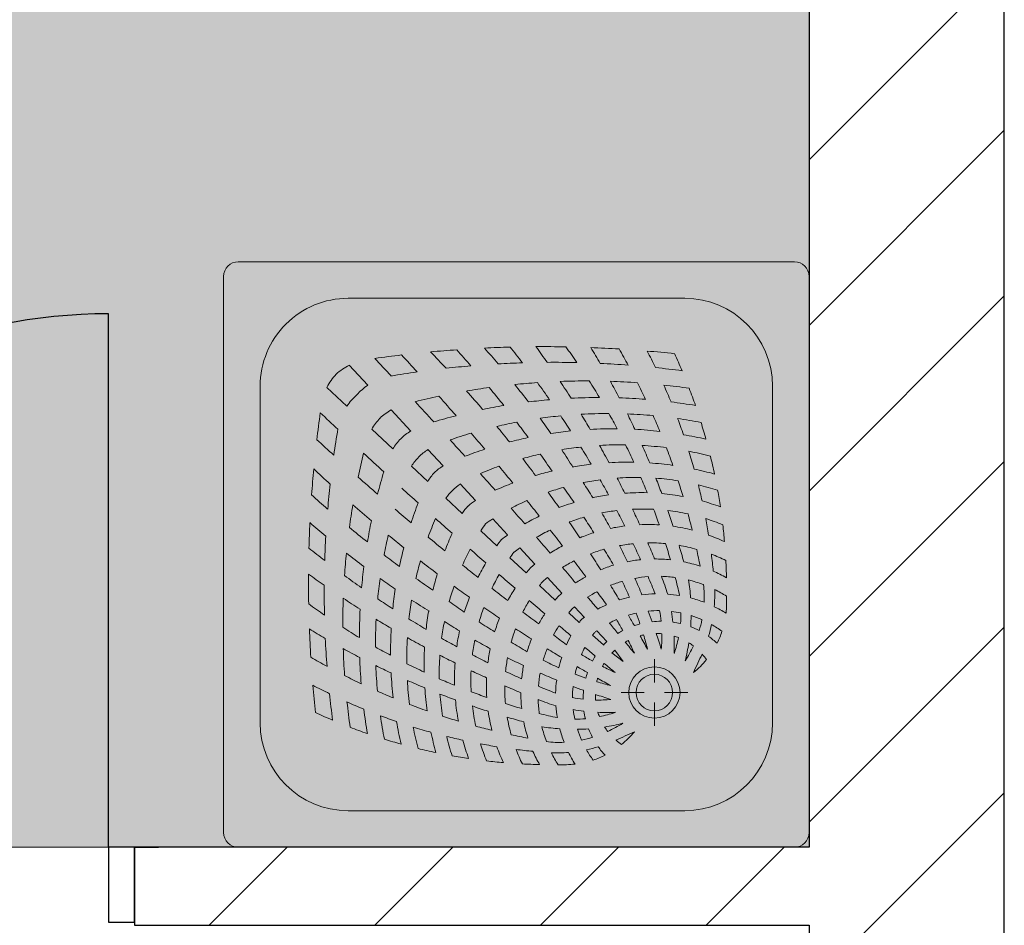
# Model space of a CAD drawing. Header units: millimetres. Extents: x -40063 to 512011, y 350190 to 687060.
# Tile 15 of 256: x 61854 to 63367, y 458007 to 459399. Entities that reach past the tile are written whole.
import ezdxf
from ezdxf.enums import TextEntityAlignment as Align

# ---------------------------------------------------------------- set-up
doc = ezdxf.new("R2010")
doc.units = ezdxf.units.MM
doc.layers.get('0').update_dxf_attribs({"color": 8})
for name, color, linetype in [('Elementy Modelu - Strefy', 8, 'Continuous'), ('Konstrukcja - Ściany zew', 8, 'Continuous'), ('Wnętrze - Umeblowanie', 8, 'Continuous')]:
    doc.layers.add(name, color=color, linetype=linetype)
doc.styles.get("Standard").update_dxf_attribs({"font": 'arial.ttf'})
pattern_1 = [(45, (2007650.3, -1666877.53), (-127.279217, 127.279217), [])]

# ---------------------------------------------------------------- blocks, each defined once
blk = doc.blocks.new('prysznice_0.50_54', base_point=(4335947.2, -2103307.5))
at = {"layer": 'Elementy Modelu - Strefy', "linetype": 'Continuous', "lineweight": 0}
blk.add_hatch(color=255, dxfattribs=at).paths.add_polyline_path([(4335153.8, -2102322.4), (4335153.8, -2104922.4), (4337820.8, -2104922.4), (4337820.8, -2102322.4)])
at = {"linetype": 'Continuous', "lineweight": 0, "flags": 1}
for tag in ['ROOM_NAME', 'ROOM_NUMBER', 'ROOM_AREA', 'ROOM_PERIM', 'ROOM_WALLS_SURF', 'ROOM_DOORS_SURF', 'ROOM_WINDS_SURF', 'ROOM_BASELEV', 'ROOM_HEIGHT', 'ROOM_NET_AREA', 'ROOM_REDUCED_AREA', 'ROOM_CALC_AREA', 'ROOM_VOLUME']:
    blk.add_attdef(tag, text='', height=200, dxfattribs=at).set_placement((4335947.2, -2103364.6), align=Align.BOTTOM_LEFT)
blk = doc.blocks.new('Symbol Brodzik 16')
at = {"layer": 'Wnętrze - Umeblowanie', "color": 252, "linetype": 'Continuous', "lineweight": 5}
for p, q in [((877.6, 900), (22.6, 900)), ((0.1, 22.5), (0.1, 877.5)), ((900.1, 22.5), (900.1, 877.5)), ((708.8, 843.8), (191.3, 843.8)), ((237.9, 713.4), (237.9, 677.7)), ((56.3, 191.2), (56.3, 708.8)), ((843.8, 191.2), (843.8, 708.8)), ((222.3, 662.2), (186.7, 662.2)), ((289, 662.2), (253.4, 662.2)), ((237.9, 646.7), (237.9, 611)), ((303.1, 601.4), (285.8, 614.3)), ((298.6, 597), (285.8, 614.3)), ((326.3, 567.3), (310.9, 583.8)), ((332.8, 573.8), (316.3, 589.1)), ((360.6, 530.5), (345.5, 546.7)), ((369.5, 539.5), (353.4, 554.6)), ((414.4, 497.7), (390.4, 520)), ((402.4, 485.6), (380, 509.6)), ((460.1, 455.1), (435.1, 478.4)), ((444.9, 440), (421.6, 465)), ((504.6, 413.7), (480, 436.6)), ((486.4, 395.4), (463.5, 420)), ((558.4, 363.5), (533.3, 387)), ((536.5, 341.6), (513.1, 366.8)), ((611.4, 314.2), (586.2, 337.6)), ((585.9, 288.6), (562.4, 313.8)), ((672.3, 257.5), (639.9, 287.6)), ((642.6, 227.8), (612.4, 260.2)), ((741.2, 193.2), (710.4, 221.9)), ((706.8, 158.9), (678.1, 189.6)), ((708.8, 56.2), (191.3, 56.2)), ((877.6, 0), (22.6, 0))]:
    blk.add_line(p, q, dxfattribs=at)
for radius in [39.4, 28.1]:
    blk.add_circle((237.9, 662.2), radius, dxfattribs=at)
for centre, radius, start, end in [((22.6, 877.5), 22.5, 90, 180), ((877.6, 877.5), 22.5, 0, 90), ((191.3, 708.8), 135, 90, 180), ((708.8, 708.8), 135, 0, 90), ((380, 567.9), 205.3, 88.3128, 95.6344), ((193.4, 668.2), 196.3, 25.9651, 31.9952), ((219, 667.5), 197.6, 26.2829, 32.3063), ((395.4, -91.5), 864.6, 86.9845, 88.7448), ((221.1, 663.6), 222, 23.6301, 29.5143), ((202.7, 655.5), 265.1, 20.8026, 26.059), ((374.7, 636.4), 136.6, 108.2589, 116.5791), ((220.9, 672.4), 126.6, 35.2917, 42.9165), ((200.5, 669.4), 163.2, 29.6354, 36.3675), ((395.4, -91.5), 864.6, 83.3288, 85.055), ((215.6, 651.8), 280.4, 19.5061, 24.9124), ((192.8, 643.9), 327.2, 17.2778, 22.1643), ((395.4, -91.5), 864.6, 79.7831, 81.4836), ((191.1, 641.3), 354.1, 15.4246, 20.2098), ((158.7, 633.5), 409.9, 13.5731, 17.8969), ((374.7, 636.4), 136.6, 129.196, 140.9462), ((235.4, 665.6), 93.2, 48.7297, 55.3816), ((390.6, 519.6), 235.5, 101.8201, 106.3724), ((390.6, 519.6), 235.5, 88.6469, 95.0662), ((335.7, -157.6), 914.5, 82.7867, 84.4272), ((390.6, 519.6), 235.5, 81.5102, 81.7327), ((335.7, -157.6), 914.5, 79.3162, 80.9273), ((91.4, 620.8), 500.5, 11.8149, 15.5001), ((395.4, -91.5), 864.6, 76.2338, 78.0955), ((68.3, 610.9), 550.3, 10.9345, 14.4671), ((-112.4, 1576.4), 935.1, 294.0484, 295.9579), ((385.9, 555.8), 183, 101.3677, 106.7778), ((220.9, 672.4), 126.6, 21.1122, 27.6146), ((200.5, 669.4), 163.2, 17.6042, 23.8079), ((384.8, 618.5), 120.4, 80.9202, 93.938), ((193.4, 668.2), 196.3, 14.6813, 21.0162), ((234.2, -308.9), 1059.9, 80.7899, 80.837), ((219, 667.5), 197.6, 13.8019, 20.7098), ((221.1, 663.6), 222, 11.3577, 18.0521), ((234.2, -308.9), 1059.9, 77.8137, 79.2341), ((207.7, 655.7), 260.2, 9.8051, 15.9308), ((335.7, -157.6), 914.5, 75.9876, 77.5746), ((7.9, 599.1), 635.5, 9.7539, 12.944), ((395.4, -91.5), 864.6, 72.6704, 74.4434), ((-79.7, 590.9), 746.4, 8.2388, 11.0494), ((385.9, 555.8), 183, 114.6682, 122.9443), ((361.1, 416.1), 302.7, 98.8716, 104.2822), ((235.4, 665.6), 93.2, 32.1387, 37.3696), ((361.1, 416.1), 302.7, 90.9431, 94.1785), ((361.1, 416.1), 302.7, 80.5246, 85.8025), ((234.2, -308.9), 1059.9, 74.7822, 76.1739), ((218.9, 651.9), 277.2, 8.1122, 14.298), ((192.8, 643.9), 327.2, 6.8416, 12.3555), ((335.7, -157.6), 914.5, 72.6385, 74.4189), ((395.4, -91.5), 864.6, 68.9788, 70.8399), ((-197.6, 578.4), 888.9, 7.0667, 9.5129), ((-387.1, 557.8), 1103.9, 6.1761, 8.2184), ((366.8, 477.9), 225.7, 101.3517, 107.6931), ((235.4, 665.6), 93.2, 16.8111, 21.1202), ((359.1, 534.3), 168.8, 89.6302, 95.1753), ((220.9, 672.4), 126.6, 8.378, 13.7023), ((200.5, 669.4), 163.2, 6.7115, 11.9035), ((302.9, 275.5), 433.5, 75.0459, 78.8273), ((193.4, 668.2), 196.3, 4.2183, 9.5363), ((99.3, -526.4), 1279.6, 73.4331, 74.6143), ((234.2, -308.9), 1059.9, 71.9075, 73.2752), ((191.1, 641.3), 354.1, 5.2184, 10.5629), ((158.7, 633.5), 409.9, 4.3349, 9.1453), ((335.7, -157.6), 914.5, 69.2927, 70.9472), ((395.4, -91.5), 864.6, 65.1461, 67.0472), ((-758.8, 507.8), 1504.2, 5.9584, 7.5213), ((237.9, 662.1), 67.7, 26.6695, 27), ((311.3, 389.2), 303.6, 87.4738, 92.4325), ((311.3, 389.2), 303.6, 80.2718, 83.408), ((289.4, 355.6), 341.9, 68.1808, 73.0545), ((219, 667.5), 197.6, 1.6025, 7.7855), ((221.1, 663.6), 222, 359.6929, 6.0044), ((150.6, -319.6), 1047.7, 72.4325, 73.8593), ((99.3, -526.4), 1279.6, 70.9149, 72.0683), ((91.4, 620.8), 500.5, 3.9186, 8.0135), ((234.2, -308.9), 1059.9, 68.9949, 70.5553), ((335.7, -157.6), 914.5, 65.8073, 67.5698), ((-1096.8, 492.2), 1866.4, 4.8823, 6.1801), ((325.5, 475.6), 198.2, 89.1874, 95.9965), ((3.2, -303.5), 1021.8, 71.4234, 72.8305), ((235.4, 665.6), 93.2, 359.6842, 5.0775), ((220.9, 672.4), 126.6, 353.8386, 0.11), ((325.5, 475.6), 198.2, 78.8788, 83.6226), ((200.5, 669.4), 163.2, 354.1913, 0.2556), ((207.7, 655.7), 260.2, 359.1728, 5.1844), ((150.6, -319.6), 1047.7, 69.3837, 70.7871), ((218.9, 651.9), 277.2, 357.4706, 3.6927), ((99.3, -526.4), 1279.6, 68.541, 69.6743), ((68.3, 610.9), 550.3, 3.4001, 7.2825), ((7.9, 599.1), 635.5, 2.9751, 6.4514), ((234.2, -308.9), 1059.9, 66.1054, 67.5253), ((-722, -1235.3), 2148.1, 60.8239, 61.4453), ((172.3, 139.7), 528.8, 73.0453, 75.4872), ((3.2, -303.5), 1021.8, 69.3865, 70.3486), ((193.4, 668.2), 196.3, 352.6245, 358.5286), ((161.1, 64), 641.3, 66.5712, 69.1241), ((219, 667.5), 197.6, 349.7336, 355.6196), ((-149.3, -781.7), 1560.9, 66.7074, 67.6945), ((192.8, 643.9), 327.2, 357.326, 3.0068), ((191.1, 641.3), 354.1, 356.003, 1.5769), ((150.6, -319.6), 1047.7, 66.495, 67.884), ((99.3, -526.4), 1279.6, 66.1047, 67.4125), ((-79.7, 590.9), 746.4, 2.295, 5.3301), ((335.7, -157.6), 914.5, 62.1533, 63.9448), ((235.4, 665.6), 93.2, 344.2911, 347.5452), ((220.9, 672.4), 126.6, 341.1955, 345.1989), ((172.3, 139.7), 528.8, 69.2224, 71.1284), ((3.2, -303.5), 1021.8, 66.3258, 67.874), ((221.1, 663.6), 222, 348.8556, 354.1687), ((-172.8, -726.4), 1499.3, 64.757, 65.7943), ((-149.3, -781.7), 1560.9, 64.623, 65.5906), ((158.7, 633.5), 409.9, 355.9929, 1.0759), ((-197.6, 578.4), 888.9, 1.9244, 4.5393), ((234.2, -308.9), 1059.9, 63.0798, 64.6149), ((-387.1, 557.8), 1103.9, 1.91, 4.0711), ((263.7, 525.3), 136.6, 129.0538, 140.804), ((-676.3, 1012.4), 935.1, 334.0421, 335.9516), ((-5397.1, -6293.3), 8965.9, 50.42289, 50.56384), ((108.3, 213.3), 459.2, 62.8458, 65.562), ((235.4, 665.6), 93.2, 328.887, 332.1066), ((-722, -1235.3), 2148.1, 59.8538, 60.3474), ((200.5, 669.4), 163.2, 343.2389, 347.4953), ((193.4, 668.2), 196.3, 342.269, 346.9597), ((172.3, 139.7), 528.8, 63.4273, 66.3293), ((3.2, -303.5), 1021.8, 63.2147, 64.756), ((207.7, 655.7), 260.2, 349.5692, 354.2534), ((91.4, 620.8), 500.5, 356.746, 1.1309), ((150.6, -319.6), 1047.7, 63.4759, 65.0958), ((99.3, -526.4), 1279.6, 63.7037, 64.8768), ((-758.8, 507.8), 1504.2, 2.7123, 4.3514), ((234.2, -308.9), 1059.9, 59.8831, 61.4256), ((234.5, 664.6), 93.2, 214.6184, 221.2703), ((344.2, 514.1), 183, 147.0557, 155.3318), ((484, 539), 302.7, 165.7178, 171.1284), ((220.9, 672.4), 126.6, 328.4757, 332.4216), ((-5397.1, -6293.3), 8965.9, 50.17826, 50.31035), ((108.3, 213.3), 459.2, 58.2405, 60.6812), ((-722, -1235.3), 2148.1, 58.4256, 59.1259), ((219, 667.5), 197.6, 338.4256, 343.8597), ((218.9, 651.9), 277.2, 348.1088, 352.6732), ((-172.8, -726.4), 1499.3, 62.5826, 63.6046), ((-149.3, -781.7), 1560.9, 62.6595, 63.6145), ((68.3, 610.9), 550.3, 356.558, 0.7271), ((99.3, -526.4), 1279.6, 61.1733, 62.4624), ((-1096.8, 492.2), 1866.4, 2.2181, 3.5573), ((234.5, 664.6), 93.2, 232.6304, 237.8613), ((422.2, 533.2), 225.7, 162.3069, 168.6483), ((237.9, 662.1), 67.7, 243, 243.3305), ((510.9, 588.8), 303.6, 177.5675, 182.5262), ((424.4, 574.6), 198.2, 174.0035, 180.8126), ((1203.6, 896.9), 1021.8, 197.1695, 198.5766), ((760.4, 727.8), 528.8, 194.5128, 196.9547), ((2135.4, 1622.1), 2148.1, 208.5547, 209.1761), ((686.7, 791.8), 459.2, 204.438, 207.1542), ((7193.3, 6297.1), 8965.9, 219.43616, 219.57711), ((234.5, 664.6), 93.2, 313.4687, 315.4047), ((235.4, 665.6), 93.2, 314.5953, 316.5313), ((200.5, 669.4), 163.2, 332.066, 336.3044), ((221.1, 663.6), 222, 337.8477, 343.1726), ((172.3, 139.7), 528.8, 57.2921, 60.3822), ((3.2, -303.5), 1021.8, 60.0048, 61.5377), ((192.8, 643.9), 327.2, 349.0008, 353.0845), ((191.1, 641.3), 354.1, 347.9688, 351.9467), ((-172.8, -726.4), 1499.3, 60.527, 61.5397), ((-149.3, -781.7), 1560.9, 60.573, 61.6817), ((7.9, 599.1), 635.5, 356.7869, 0.5306), ((150.6, -319.6), 1047.7, 60.4879, 61.9464), ((-79.7, 590.9), 746.4, 356.8297, 0.1009), ((263.7, 525.3), 136.6, 153.4209, 161.7411), ((227.7, 679.2), 126.6, 227.0835, 234.7083), ((380.5, 509.4), 235.5, 163.6276, 168.1799), ((234.5, 664.6), 93.2, 248.8798, 253.1889), ((234.5, 664.6), 93.2, 297.8934, 301.113), ((227.7, 679.2), 126.6, 311.099, 312.8153), ((220.9, 672.4), 126.6, 317.1847, 318.901), ((193.4, 668.2), 196.3, 331.6521, 336.0954), ((108.3, 213.3), 459.2, 51.6933, 54.8257), ((-722, -1235.3), 2148.1, 56.8944, 57.6723), ((207.7, 655.7), 260.2, 339.384, 344.127), ((158.7, 633.5), 409.9, 348.655, 352.3383), ((-197.6, 578.4), 888.9, 357.151, 359.9641), ((150.6, -319.6), 1047.7, 57.2873, 58.9284), ((99.3, -526.4), 1279.6, 58.4809, 59.7549), ((230.7, 699.5), 163.2, 233.6325, 240.3646), ((344.2, 514.1), 183, 163.2222, 168.6323), ((227.7, 679.2), 126.6, 242.3854, 248.8878), ((484, 539), 302.7, 175.8215, 179.0569), ((234.5, 664.6), 93.2, 264.9225, 270.3158), ((234.5, 664.6), 93.2, 282.4548, 285.7089), ((227.7, 679.2), 126.6, 297.5784, 301.5243), ((686.7, 791.8), 459.2, 209.3188, 211.7595), ((7193.3, 6297.1), 8965.9, 219.68965, 219.82174), ((230.7, 699.5), 163.2, 305.8661, 307.4927), ((200.5, 669.4), 163.2, 322.5073, 324.1339), ((-5397.1, -6293.3), 8965.9, 49.84635, 50.00011), ((219, 667.5), 197.6, 326.8839, 331.6539), ((218.9, 651.9), 277.2, 337.9613, 342.5935), ((-141.8, -444.4), 1190.7, 56.961, 58.3262), ((3.2, -303.5), 1021.8, 56.9406, 58.4743), ((91.4, 620.8), 500.5, 350.3185, 353.6011), ((-172.8, -726.4), 1499.3, 58.299, 59.4723), ((-149.3, -781.7), 1560.9, 58.5275, 59.521), ((-387.1, 557.8), 1103.9, 357.8977, 0.2141), ((230.7, 699.5), 163.2, 246.1921, 252.3958), ((365.8, 540.9), 168.8, 174.8247, 180.3698), ((227.7, 679.2), 126.6, 256.2977, 261.622), ((510.9, 588.8), 303.6, 186.592, 189.7282), ((227.7, 679.2), 126.6, 269.89, 276.1614), ((424.4, 574.6), 198.2, 186.3774, 191.1212), ((1203.6, 896.9), 1021.8, 199.6514, 200.6135), ((227.7, 679.2), 126.6, 284.8011, 288.8045), ((760.4, 727.8), 528.8, 198.8716, 200.7776), ((2135.4, 1622.1), 2148.1, 209.6526, 210.1462), ((230.7, 699.5), 163.2, 293.6956, 297.934), ((231.8, 706.7), 196.3, 305.3872, 307.0355), ((193.4, 668.2), 196.3, 322.9645, 324.6128), ((221.1, 663.6), 222, 326.5145, 331.2419), ((-2093.3, -2811.2), 4199.8, 52.9007, 53.3154), ((-722, -1235.3), 2148.1, 55.327, 56.1089), ((192.8, 643.9), 327.2, 339.8931, 344.0222), ((68.3, 610.9), 550.3, 350.4941, 353.5633), ((332.1, 520.1), 205.3, 174.3656, 181.6872), ((231.8, 706.7), 196.3, 238.0048, 244.0349), ((380.5, 509.4), 235.5, 174.9338, 181.3531), ((230.7, 699.5), 163.2, 258.0965, 263.2885), ((230.7, 699.5), 163.2, 269.7444, 275.8087), ((230.7, 699.5), 163.2, 282.5047, 286.7611), ((231.8, 706.7), 196.3, 293.9046, 298.3479), ((7193.3, 6297.1), 8965.9, 219.99989, 220.15365), ((232.6, 681.1), 197.6, 310.3725, 312.2207), ((219, 667.5), 197.6, 317.7793, 319.6275), ((-5397.1, -6293.3), 8965.9, 49.4635, 49.66419), ((207.7, 655.7), 260.2, 328.7474, 333.23), ((191.1, 641.3), 354.1, 339.249, 343.1565), ((-141.8, -444.4), 1190.7, 54.2862, 55.6498), ((-130.7, -617.6), 1358, 56.8954, 58.2556), ((7.9, 599.1), 635.5, 351.3186, 354.0676), ((-172.8, -726.4), 1499.3, 56.1119, 57.1735), ((-149.3, -781.7), 1560.9, 56.3273, 57.4598), ((-758.8, 507.8), 1504.2, 359.5991, 1.3466), ((150.6, -319.6), 1047.7, 53.8072, 55.4332), ((281.5, 515.2), 120.4, 176.062, 189.0798), ((231.8, 706.7), 196.3, 248.9838, 255.3187), ((484, 539), 302.7, 184.1975, 189.4754), ((231.8, 706.7), 196.3, 283.0403, 287.731), ((760.4, 727.8), 528.8, 203.6707, 206.5727), ((2135.4, 1622.1), 2148.1, 210.8741, 211.5744), ((686.7, 791.8), 459.2, 215.1743, 218.3067), ((232.6, 681.1), 197.6, 298.3461, 303.1161), ((221.1, 663.6), 222, 317.7982, 319.7047), ((218.9, 651.9), 277.2, 327.2617, 331.8043), ((-2093.3, -2811.2), 4199.8, 52.082, 52.5038), ((-722, -1235.3), 2148.1, 53.8291, 54.6041), ((158.7, 633.5), 409.9, 340.8198, 344.2758), ((-79.7, 590.9), 746.4, 351.9913, 354.4114), ((-1096.8, 492.2), 1866.4, 359.6289, 1.0375), ((232.6, 681.1), 197.6, 237.6937, 243.7171), ((231.8, 706.7), 196.3, 260.4637, 265.7817), ((624.6, 597.1), 433.5, 191.1727, 194.9541), ((544.5, 610.6), 341.9, 196.9455, 201.8192), ((231.8, 706.7), 196.3, 271.4714, 277.3755), ((836, 739), 641.3, 200.8759, 203.4288), ((1203.6, 896.9), 1021.8, 202.126, 203.6742), ((236.5, 678.9), 222, 310.2953, 312.2018), ((-5397.1, -6293.3), 8965.9, 49.07276, 49.2793), ((192.8, 643.9), 327.2, 330.1244, 334.3116), ((91.4, 620.8), 500.5, 343.6182, 346.5984), ((-414.9, -951.1), 1762.5, 54.6668, 55.6992), ((-130.7, -617.6), 1358, 54.4189, 55.6212), ((-197.6, 578.4), 888.9, 352.9007, 355.0176), ((-172.8, -726.4), 1499.3, 53.7268, 54.9619), ((991.5, 504.7), 864.6, 181.2552, 183.0155), ((236.5, 678.9), 222, 240.4857, 246.3699), ((1208.9, 665.9), 1059.9, 189.163, 189.2101), ((232.6, 681.1), 197.6, 249.2902, 256.1981), ((232.6, 681.1), 197.6, 262.2145, 268.3975), ((232.6, 681.1), 197.6, 274.3804, 280.2664), ((232.6, 681.1), 197.6, 286.1403, 291.5744), ((236.5, 678.9), 222, 298.7581, 303.4855), ((3711.2, 2993.3), 4199.8, 216.6846, 217.0992), ((7193.3, 6297.1), 8965.9, 220.33581, 220.5365), ((244.3, 692.3), 260.2, 307.4055, 309.2965), ((207.7, 655.7), 260.2, 320.7035, 322.5945), ((191.1, 641.3), 354.1, 329.771, 333.8624), ((-2093.3, -2811.2), 4199.8, 51.2952, 51.7119), ((68.3, 610.9), 550.3, 344.0734, 346.9579), ((-149.3, -781.7), 1560.9, 53.9349, 55.0232), ((380.5, 509.4), 235.5, 188.2673, 188.4898), ((1057.6, 564.4), 914.5, 185.5728, 187.2133), ((236.5, 678.9), 222, 286.8274, 292.1523), ((2135.4, 1622.1), 2148.1, 212.3277, 213.1056), ((244.3, 692.3), 260.2, 296.77, 301.2526), ((248.2, 681.1), 277.2, 308.7401, 310.7182), ((218.9, 651.9), 277.2, 319.2818, 321.2599), ((-722, -1235.3), 2148.1, 52.1041, 52.9721), ((-387.1, 557.8), 1103.9, 354.2825, 356.0781), ((244.5, 697.3), 265.1, 243.941, 249.1974), ((1208.9, 665.9), 1059.9, 190.7659, 192.1863), ((236.5, 678.9), 222, 251.9479, 258.6423), ((1426.5, 800.8), 1279.6, 195.3857, 196.5669), ((1219.6, 749.4), 1047.7, 196.1407, 197.5675), ((236.5, 678.9), 222, 263.9956, 270.3071), ((1681.7, 1049.4), 1560.9, 202.3055, 203.2926), ((236.5, 678.9), 222, 275.8313, 281.1444), ((1626.5, 1072.8), 1499.3, 204.2057, 205.243), ((1203.6, 896.9), 1021.8, 205.244, 206.7853), ((760.4, 727.8), 528.8, 209.6178, 212.7079), ((192.8, 643.9), 327.2, 322.8786, 324.781), ((-5397.1, -6293.3), 8965.9, 48.69477, 48.89871), ((158.7, 633.5), 409.9, 332.1446, 335.9229), ((7.9, 599.1), 635.5, 345.4628, 348.1213), ((-414.9, -951.1), 1762.5, 52.6863, 53.6473), ((-130.7, -617.6), 1358, 51.6788, 53.1067), ((-758.8, 507.8), 1504.2, 356.7305, 358.1547), ((-172.8, -726.4), 1499.3, 51.092, 52.2703), ((244.3, 692.3), 260.2, 254.0692, 260.1949), ((244.3, 692.3), 260.2, 285.873, 290.616), ((248.2, 681.1), 277.2, 298.1957, 302.7383), ((7193.3, 6297.1), 8965.9, 220.7207, 220.92724), ((256.2, 707.3), 327.2, 305.219, 307.1214), ((91.4, 620.8), 500.5, 336.0335, 339.3719), ((-2093.3, -2811.2), 4199.8, 50.3676, 50.8228), ((-722, -1235.3), 2148.1, 50.4106, 51.2332), ((-79.7, 590.9), 746.4, 346.7772, 349.1685), ((-1096.8, 492.2), 1866.4, 357.2023, 358.4067), ((991.5, 504.7), 864.6, 184.945, 186.6712), ((248.2, 684.5), 280.4, 245.0876, 250.4939), ((244.3, 692.3), 260.2, 264.8156, 270.8272), ((244.3, 692.3), 260.2, 275.7466, 280.4308), ((248.2, 681.1), 277.2, 287.4065, 292.0387), ((2135.4, 1622.1), 2148.1, 213.8911, 214.673), ((3711.2, 2993.3), 4199.8, 217.4962, 217.918), ((258.8, 709), 354.1, 305.3155, 307.2306), ((191.1, 641.3), 354.1, 322.7694, 324.6845), ((-197.6, 578.4), 888.9, 348.3139, 350.441), ((-414.9, -951.1), 1762.5, 50.477, 51.6335), ((1057.6, 564.4), 914.5, 189.0727, 190.6838), ((1208.9, 665.9), 1059.9, 193.8261, 195.2178), ((248.2, 681.1), 277.2, 255.702, 261.8878), ((248.2, 681.1), 277.2, 277.3268, 281.8912), ((1203.6, 896.9), 1021.8, 208.4623, 209.9952), ((1344.4, 1041.9), 1190.7, 211.6738, 213.039), ((256.2, 707.3), 327.2, 295.6884, 299.8756), ((158.7, 633.5), 409.9, 325.7281, 327.5674), ((-5397.1, -6293.3), 8965.9, 48.23989, 48.45865), ((68.3, 610.9), 550.3, 336.8765, 340.0727), ((-130.7, -617.6), 1358, 48.5988, 49.9547), ((256.2, 707.3), 327.2, 247.8357, 252.7222), ((1426.5, 800.8), 1279.6, 197.9317, 199.0851), ((1219.6, 749.4), 1047.7, 199.2129, 200.6163), ((248.2, 681.1), 277.2, 266.3073, 272.5294), ((1681.7, 1049.4), 1560.9, 204.4094, 205.377), ((1626.5, 1072.8), 1499.3, 206.3954, 207.4174), ((256.2, 707.3), 327.2, 285.9778, 290.1069), ((258.8, 709), 354.1, 296.1376, 300.229), ((7193.3, 6297.1), 8965.9, 221.10129, 221.30523), ((266.6, 741.4), 409.9, 302.4326, 304.2719), ((7.9, 599.1), 635.5, 338.9514, 341.8723), ((-2093.3, -2811.2), 4199.8, 49.4605, 49.9012), ((-722, -1235.3), 2148.1, 48.5006, 49.5053), ((-387.1, 557.8), 1103.9, 350.3933, 352.2198), ((256.2, 707.3), 327.2, 257.6445, 263.1584), ((256.2, 707.3), 327.2, 266.9932, 272.674), ((256.2, 707.3), 327.2, 276.9155, 280.9992), ((3711.2, 2993.3), 4199.8, 218.2881, 218.7048), ((266.6, 741.4), 409.9, 294.0771, 297.8554), ((458.4, 436.8), 90, 317.1745, 326.3339), ((-758.8, 507.8), 1504.2, 353.6708, 355.1313), ((-414.9, -951.1), 1762.5, 47.9821, 49.0561), ((991.5, 504.7), 864.6, 188.5164, 190.2169), ((258.8, 709), 354.1, 249.7902, 254.5754), ((1057.6, 564.4), 914.5, 192.4254, 194.0124), ((258.8, 709), 354.1, 286.8435, 290.751), ((1344.4, 1041.9), 1190.7, 214.3502, 215.7138), ((2135.4, 1622.1), 2148.1, 215.3959, 216.1709), ((463.2, 441.7), 90, 303.6661, 312.8255), ((485.3, 416), 90, 314.4529, 324.3532), ((-5397.1, -6293.3), 8965.9, 47.79438, 48.01125), ((266.6, 741.4), 409.9, 252.1031, 256.4269), ((1208.9, 665.9), 1059.9, 196.7248, 198.0925), ((258.8, 709), 354.1, 259.4371, 264.7816), ((1426.5, 800.8), 1279.6, 200.3257, 201.459), ((258.8, 709), 354.1, 268.4231, 273.997), ((1219.6, 749.4), 1047.7, 202.116, 203.505), ((1681.7, 1049.4), 1560.9, 206.3855, 207.3405), ((258.8, 709), 354.1, 278.0533, 282.0312), ((1626.5, 1072.8), 1499.3, 208.4603, 209.473), ((1203.6, 896.9), 1021.8, 211.5257, 213.0594), ((266.6, 741.4), 409.9, 285.7242, 289.1802), ((279.2, 808.6), 500.5, 290.6281, 293.9665), ((7193.3, 6297.1), 8965.9, 221.54135, 221.76011), ((484.1, 414.8), 90, 305.6468, 315.5471), ((-197.6, 578.4), 888.9, 343.3, 345.5982), ((-2093.3, -2811.2), 4199.8, 48.4326, 48.975), ((-1096.8, 492.2), 1866.4, 354.6558, 355.8863), ((266.6, 741.4), 409.9, 260.8547, 265.6651), ((266.6, 741.4), 409.9, 277.6617, 281.345), ((3711.2, 2993.3), 4199.8, 219.1772, 219.6324), ((509.3, 384.4), 90, 317.8442, 328.6878), ((-722, -1235.3), 2148.1, 46.322, 47.2438), ((279.2, 808.6), 500.5, 254.5, 258.1851), ((991.5, 504.7), 864.6, 191.9045, 193.7662), ((1057.6, 564.4), 914.5, 195.5811, 197.3615), ((266.6, 741.4), 409.9, 268.9241, 274.0071), ((279.2, 808.6), 500.5, 283.4016, 286.3818), ((1851.2, 1315), 1762.5, 214.3008, 215.3332), ((2135.4, 1622.1), 2148.1, 217.0279, 217.8959), ((289.2, 831.7), 550.3, 289.9273, 293.1235), ((515.7, 390.7), 90, 301.3122, 312.1558), ((-5397.1, -6293.3), 8965.9, 47.28524, 47.55497), ((-387.1, 557.8), 1103.9, 346.1926, 348.1444), ((279.2, 808.6), 500.5, 261.9865, 266.0814), ((1208.9, 665.9), 1059.9, 199.4447, 201.0051), ((1426.5, 800.8), 1279.6, 202.5875, 203.8953), ((279.2, 808.6), 500.5, 268.8691, 273.254), ((1219.6, 749.4), 1047.7, 204.9042, 206.5241), ((1681.7, 1049.4), 1560.9, 208.3183, 209.427), ((279.2, 808.6), 500.5, 276.3989, 279.6815), ((1626.5, 1072.8), 1499.3, 210.5277, 211.701), ((1517.7, 1030.8), 1358, 211.7444, 213.1046), ((536.1, 363.4), 90, 315.3193, 326.8531), ((289.2, 831.7), 550.3, 255.5329, 259.0655), ((289.2, 831.7), 550.3, 276.4367, 279.5059), ((289.2, 831.7), 550.3, 283.0421, 285.9266), ((300.9, 892.2), 635.5, 288.1277, 291.0486), ((3711.2, 2993.3), 4199.8, 220.0988, 220.5395), ((7193.3, 6297.1), 8965.9, 221.98875, 222.20562), ((536.7, 364), 90, 303.1469, 314.6807), ((592.1, 308), 11.2, 314.6807, 315.3193), ((563.4, 335), 90, 315.7211, 328.2033), ((-758.8, 507.8), 1504.2, 350.4034, 351.9611), ((-2093.3, -2811.2), 4199.8, 47.2646, 47.747), ((300.9, 892.2), 635.5, 257.056, 260.2461), ((991.5, 504.7), 864.6, 195.5566, 197.3296), ((289.2, 831.7), 550.3, 262.7175, 266.5999), ((289.2, 831.7), 550.3, 269.2729, 273.442), ((300.9, 892.2), 635.5, 281.8787, 284.5372), ((2135.4, 1622.1), 2148.1, 218.7668, 219.5894), ((309.2, 979.7), 746.4, 286.3701, 288.9778), ((-1096.8, 492.2), 1866.4, 351.9982, 353.2744), ((1057.6, 564.4), 914.5, 199.0528, 200.7073), ((1208.9, 665.9), 1059.9, 202.4747, 203.8946), ((300.9, 892.2), 635.5, 263.5486, 267.0249), ((1426.5, 800.8), 1279.6, 205.1232, 206.2963), ((300.9, 892.2), 635.5, 269.4694, 273.2131), ((1681.7, 1049.4), 1560.9, 210.479, 211.4725), ((300.9, 892.2), 635.5, 275.9324, 278.6814), ((1626.5, 1072.8), 1499.3, 212.8265, 213.8881), ((1517.7, 1030.8), 1358, 214.3788, 215.5811), ((1851.2, 1315), 1762.5, 216.3527, 217.3137), ((565, 336.6), 90, 301.7967, 314.2789), ((594.1, 302.1), 90, 316.7747, 330.3169), ((-5397.1, -6293.3), 8965.9, 46.7042, 46.94007), ((309.2, 979.7), 746.4, 258.9506, 261.7612), ((1219.6, 749.4), 1047.7, 208.0536, 209.5121), ((309.2, 979.7), 746.4, 280.8315, 283.2228), ((321.7, 1097.6), 888.9, 284.4018, 286.7), ((7193.3, 6297.1), 8965.9, 222.44503, 222.71476), ((309.2, 979.7), 746.4, 264.6699, 267.705), ((309.2, 979.7), 746.4, 269.8991, 273.1703), ((309.2, 979.7), 746.4, 275.5886, 278.0087), ((321.7, 1097.6), 888.9, 279.559, 281.6861), ((2135.4, 1622.1), 2148.1, 220.4947, 221.4994), ((3711.2, 2993.3), 4199.8, 221.025, 221.5674), ((598, 306), 90, 299.6831, 313.2253), ((991.5, 504.7), 864.6, 199.1601, 201.0212), ((321.7, 1097.6), 888.9, 260.4871, 262.9333), ((1057.6, 564.4), 914.5, 202.4302, 204.1927), ((321.7, 1097.6), 888.9, 274.9824, 277.0993), ((1626.5, 1072.8), 1499.3, 215.0381, 216.2732), ((1517.7, 1030.8), 1358, 216.8933, 218.3212), ((1851.2, 1315), 1762.5, 218.3665, 219.523), ((342.2, 1287.1), 1103.9, 281.8556, 283.8074), ((635.7, 272.1), 90, 311.5135, 326.1201), ((321.7, 1097.6), 888.9, 265.4607, 268.0756), ((1208.9, 665.9), 1059.9, 205.3851, 206.9202), ((1426.5, 800.8), 1279.6, 207.5376, 208.8267), ((321.7, 1097.6), 888.9, 270.0359, 272.849), ((1219.6, 749.4), 1047.7, 211.0716, 212.7127), ((1681.7, 1049.4), 1560.9, 212.5402, 213.6727), ((342.2, 1287.1), 1103.9, 277.7802, 279.6067), ((628, 264.4), 90, 303.8799, 318.4865), ((191.3, 191.2), 135, 180, 270), ((342.2, 1287.1), 1103.9, 261.7816, 263.8239), ((342.2, 1287.1), 1103.9, 265.9289, 268.09), ((342.2, 1287.1), 1103.9, 269.7859, 272.1023), ((342.2, 1287.1), 1103.9, 273.9219, 275.7175), ((708.8, 191.2), 135, 270, 0), ((660.7, 233.4), 90, 317.6817, 333.4813), ((991.5, 504.7), 864.6, 202.9528, 204.8539), ((392.2, 1658.8), 1504.2, 262.4787, 264.0416), ((392.2, 1658.8), 1504.2, 278.0389, 279.5966), ((3711.2, 2993.3), 4199.8, 222.253, 222.7354), ((7193.3, 6297.1), 8965.9, 223.05993, 223.2958), ((666.6, 239.4), 90, 296.5187, 312.3183), ((1057.6, 564.4), 914.5, 206.0552, 207.8467), ((392.2, 1658.8), 1504.2, 265.6486, 267.2877), ((1208.9, 665.9), 1059.9, 208.5744, 210.1169), ((1426.5, 800.8), 1279.6, 210.2451, 211.5191), ((392.2, 1658.8), 1504.2, 268.6534, 270.4009), ((1219.6, 749.4), 1047.7, 214.5668, 216.1928), ((1681.7, 1049.4), 1560.9, 214.9768, 216.0651), ((392.2, 1658.8), 1504.2, 271.8453, 273.2695), ((1626.5, 1072.8), 1499.3, 217.7297, 218.908), ((1517.7, 1030.8), 1358, 220.0453, 221.4012), ((392.2, 1658.8), 1504.2, 274.8687, 276.3292), ((1851.2, 1315), 1762.5, 220.9439, 222.0179), ((2135.4, 1622.1), 2148.1, 222.7562, 223.678), ((407.9, 1996.9), 1866.4, 263.8199, 265.1177), ((407.9, 1996.9), 1866.4, 274.1137, 275.3442), ((407.9, 1996.9), 1866.4, 276.7256, 278.0018), ((407.9, 1996.9), 1866.4, 266.4427, 267.7819), ((407.9, 1996.9), 1866.4, 268.9625, 270.3711), ((407.9, 1996.9), 1866.4, 271.5933, 272.7977), ((22.6, 22.5), 22.5, 180, 270), ((877.6, 22.5), 22.5, 270, 0)]:
    blk.add_arc(centre, radius, start, end, dxfattribs=at)
blk = doc.blocks.new('Ściana_96', base_point=(4338120.8, -2106912.4))
at = {"layer": 'Konstrukcja - Ściany zew', "linetype": 'Continuous'}
h = blk.add_hatch(dxfattribs=at)
h.set_pattern_fill('Bloczki_ceramiczne', color=256, style=0, pattern_type=2)
h.set_pattern_definition(pattern_1)
h.paths.add_polyline_path([(4337820.8, -2106912.4), (4338120.8, -2107412.4), (4338120.8, -2096992.4), (4337820.8, -2096992.4)])
at = {"layer": 'Konstrukcja - Ściany zew', "linetype": 'Continuous', "flags": 128}
for points in [[(4338120.8, -2107412.4), (4338120.8, -2096992.4)], [(4337820.8, -2102322.4), (4337820.8, -2104922.4)], [(4337820.8, -2105042.4), (4337820.8, -2106912.4)]]:
    blk.add_lwpolyline(points, dxfattribs=at)
blk = doc.blocks.new('Drzwi 16_10')
at = {"layer": 'Konstrukcja - Ściany zew', "linetype": 'Continuous'}
for p, q in [((410, 0), (410, 820)), ((-450, 0), (-487, 0)), ((-410, 0), (-450, 0)), ((-450, 0), (-450, -115)), ((-450, 0), (-450, -115)), ((-410, -115), (-410, 0)), ((450, 0), (410, 0)), ((410, 0), (410, -115)), ((450, -115), (450, 0)), ((450, 0), (450, -115)), ((450, 0), (487, 0)), ((-450, -120), (-487, -120)), ((-450, -115), (-410, -115)), ((-450, -115), (-450, -120)), ((410, -115), (450, -115)), ((450, -115), (450, -120)), ((450, -120), (487, -120))]:
    blk.add_line(p, q, dxfattribs=at)
blk.add_arc((410, 0), 820, 90, 180, dxfattribs=at)
blk = doc.blocks.new('Ściana_102', base_point=(4332406.5, -2105042.4))
at = {"layer": 'Konstrukcja - Ściany zew', "linetype": 'Continuous'}
h = blk.add_hatch(dxfattribs=at)
h.set_pattern_fill('Bloczki_ceramiczne', color=256, style=0, pattern_type=2)
h.set_pattern_definition(pattern_1)
h.paths.add_polyline_path([(4337820.8, -2104922.4), (4336783.8, -2104922.4), (4336783.8, -2105037.4), (4336783.8, -2105042.4), (4337820.8, -2105042.4)])
for p, q in [((4336783.8, -2104922.4), (4336820.8, -2104922.4)), ((4336783.8, -2104922.4), (4336783.8, -2105037.4)), ((4336783.8, -2105037.4), (4336783.8, -2105042.4)), ((4336783.8, -2105042.4), (4336820.8, -2105042.4))]:
    blk.add_line(p, q, dxfattribs=at)
at = {"layer": 'Konstrukcja - Ściany zew', "linetype": 'Continuous', "flags": 128}
for points in [[(4337820.8, -2104922.4), (4336783.8, -2104922.4)], [(4336783.8, -2105042.4), (4337820.8, -2105042.4)]]:
    blk.add_lwpolyline(points, dxfattribs=at)
at = {"layer": 'Konstrukcja - Ściany zew', "linetype": 'Continuous', "zscale": 1000}
blk.add_blockref('Drzwi 16_10', (4336333.8, -2104922.4), dxfattribs=at)

msp = doc.modelspace()

# ---------------------------------------------------------------- linework, layer by layer
at = {"layer": 'Elementy Modelu - Strefy', "color": 255, "linetype": 'Continuous', "lineweight": 0, "flags": 128}
msp.add_lwpolyline([(60400.17939, 460726.58916), (60400.17939, 458126.58916), (63067.16407, 458126.58916), (63067.16407, 460726.58916)], close=True, dxfattribs=at)

# ---------------------------------------------------------------- block references
at = {"layer": 'Elementy Modelu - Strefy', "color": 5, "linetype": 'Continuous', "lineweight": 13}
msp.add_blockref('prysznice_0.50_54', (61193.53704, 459741.55602), dxfattribs=at)
at = {"layer": 'Konstrukcja - Ściany zew'}
for name, p in [('Ściana_96', (63367.16407, 456136.58916)), ('Ściana_102', (57652.82029, 458006.58916))]:
    msp.add_blockref(name, p, dxfattribs=at)
at = {"layer": 'Wnętrze - Umeblowanie', "color": 252, "linetype": 'Continuous', "lineweight": 5, "zscale": 1000, "rotation": 180}
msp.add_blockref('Symbol Brodzik 16', (63067.16407, 459026.58916), dxfattribs=at)

doc.saveas('drawing.dxf')
